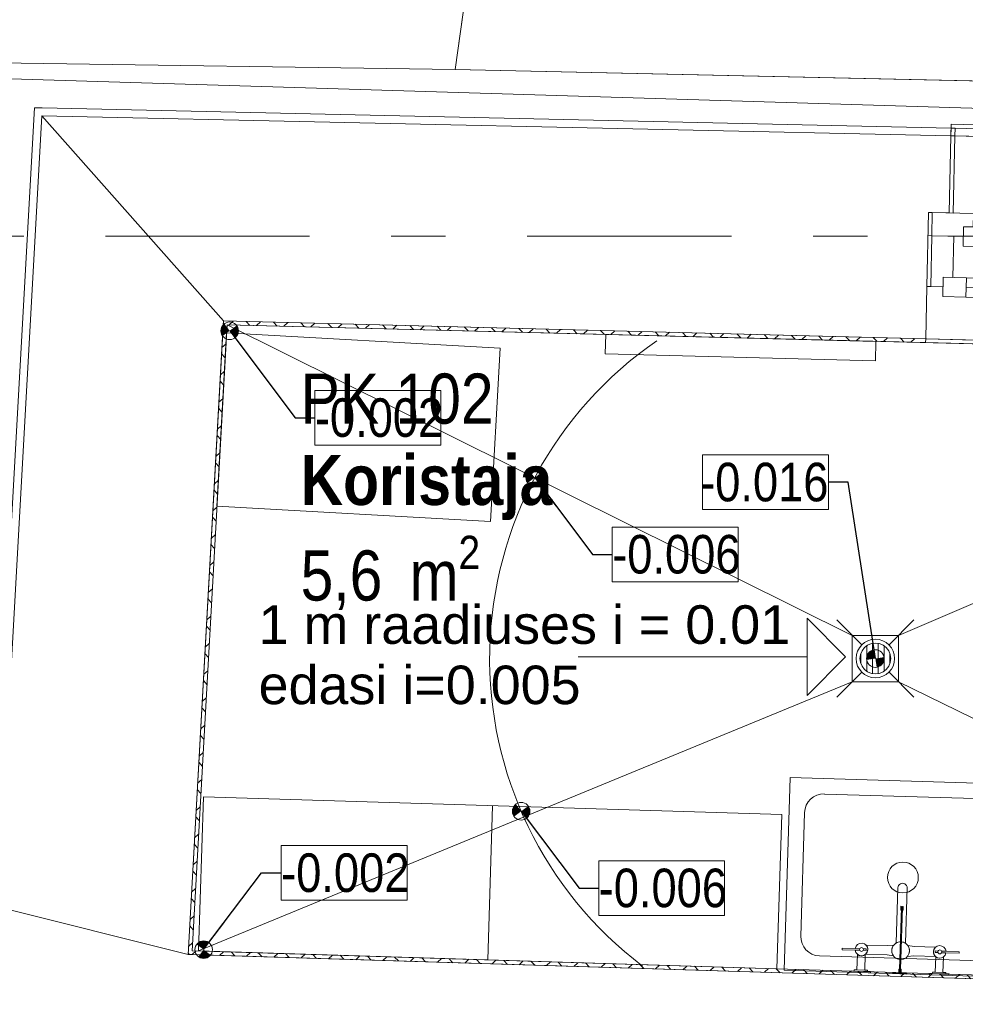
# Model space of a CAD drawing. Header units: millimetres. Extents: x 74467 to 235410, y -65 to 114857.
# Tile 143 of 256: x 111895 to 114346, y 65744 to 68297. Entities that reach past the tile are written whole.
import ezdxf
from ezdxf.enums import TextEntityAlignment as Align

# ---------------------------------------------------------------- set-up
doc = ezdxf.new("R2010")
doc.units = ezdxf.units.MM
doc.header["$MEASUREMENT"] = 0
for name, pattern in [('Katkend', [423.333333, 211.666667, -211.666667]), ('Katkend topelt', [1093.611073, 529.166651, -211.666656, 141.111112, -211.666656]), ('Wipeout_Contour', [1000, 0, -1000])]:
    doc.linetypes.add(name, pattern=pattern)
for name, color, linetype in [('00 Kunstikonkursi LÜ jaoks asendi 2D', 7, 'Continuous'), ('00 Teljed.AR', 7, 'Continuous'), ('1232 Välisseinad.AR', 7, 'Continuous'), ('1232 Välisseinad.VANA', 7, 'Continuous'), ('1235 Vahelaed.VANA', 7, 'Continuous'), ('1311 Siseseinad.VANA', 7, 'Continuous'), ('1326 Seinapinnad.SA', 7, 'Continuous'), ('1330 Sisustus.SA', 7, 'Continuous'), ('1336 Sanitaartehnika.SA', 7, 'Continuous'), ('1340 Kaldejooned.AR', 7, 'Continuous'), ('1340 Põranda trapp.AR', 7, 'Continuous'), ('9350 Netopind.VANA', 7, 'Continuous'), ('Aken', 7, 'Continuous'), ('Ruumi tekst', 7, 'Continuous')]:
    doc.layers.add(name, color=color, linetype=linetype)
doc.styles.add('GENERATED_STYLE_2', font='txt', dxfattribs={"width": 0.84})
doc.styles.add('GENERATED_STYLE_3', font='txt')
doc.styles.add('GENERATED_STYLE_4', font='txt', dxfattribs={"width": 0.84})
doc.dimstyles.new('GENERATED_STYLE__6', dxfattribs={"dimtxt": 0.18, "dimasz": 91.2, "dimexe": 0.18, "dimexo": 0.0625, "dimgap": 0, "dimtad": 0, "dimtih": 1, "dimtoh": 1, "dimdec": 4, "dimzin": 0, "dimdsep": 46, "dimcen": 0.09, "dimadec": 0, "dimazin": 0, "dimtfac": 1, "dimtdec": 4, "dimtmove": 0, "dimatfit": 3, "dimldrblk": 'ARROWHEAD_12', "dimfxl": 0, "dimtolj": 1, "dimtzin": 0, "dimarcsym": 0})
pattern_1 = [(0, (0, 0), (0, 173.20508), [0, -100]), (0, (50, 86.6), (0, 173.20508), [0, -100])]
pattern_2 = [(223.531314, (0, 0), (-34.437545, 36.249903), []), (313.531314, (0, 0), (36.249903, 34.437545), [])]
pattern_3 = [(311.799586, (0, 0), (37.27404, 33.326354), []), (41.799586, (0, 0), (-33.326354, 37.27404), [])]

# ---------------------------------------------------------------- blocks, each defined once
blk = doc.blocks.new('Slab_38_1', base_point=(112423.1, 67516.3))
at = {"color": 254, "linetype": 'Wipeout_Contour', "lineweight": 0, "ltscale": 1063825.287622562}
blk.add_wipeout([(112423.1, 67516.3), (112331.2, 65873.4), (115831.9, 65765.2), (115841, 66211.8), (116111, 66206.3), (116131.4, 67206.1), (115861.1, 67212.1), (115865.9, 67428.1)], dxfattribs=at).dxf.layer = '1235 Vahelaed.VANA'
at = {"layer": '1235 Vahelaed.VANA', "color": 7, "linetype": 'Continuous', "lineweight": 13, "flags": 128}
for points in [[(116111, 66206.3), (115841, 66211.8), (115831.9, 65765.2), (112331.2, 65873.4), (112423.1, 67516.3)], [(112423.1, 67516.3), (115865.9, 67428.1), (115861.1, 67212.1), (116131.4, 67206.1)]]:
    blk.add_lwpolyline(points, dxfattribs=at)
blk = doc.blocks.new('Koristaja_PK 102_51_1', base_point=(112523, 67419.7))
at = {"layer": '9350 Netopind.VANA', "color": 7, "linetype": 'Continuous', "lineweight": 13, "flags": 128}
blk.add_lwpolyline([(112432.5, 67506.1), (112341.8, 65883.1), (115822.1, 65775.5), (115855.7, 67418.3)], close=True, dxfattribs=at)
at = {"layer": 'Ruumi tekst', "color": 7, "lineweight": 13, "char_height": 130, "attachment_point": 1}
for s, insert, style in [('\\A1;{\\pql;\\pt0,4600;\\fArial|b0|i0|c0|p34;PK 102\\fArial|b0|i0|c0|p34;\\A1{\\H.66x;\\S^  ;}\\fArial|b0|i0|c0|p34;\\fArial|b0|i0|c0|p34;\\A1{\\H.66x;\\S^  ;}}', (112623, 67379.6), 'GENERATED_STYLE_4'), ('\\A1;{\\pql;\\pt0,500;\\fArial|b1|i0|c0|p34;Koristaja\\fArial|b1|i0|c0|p34;\\A1{\\H.66x;\\S^  ;}\\fArial|b1|i0|c0|p34;\\fArial|b1|i0|c0|p34;\\A1{\\H.66x;\\S^  ;}}', (112623, 67168.8), 'GENERATED_STYLE_2'), ('\\A1;{\\pql;\\pt0,4600;\\fArial|b0|i0|c0|p34;5,6\\fArial|b0|i0|c0|p34;\\A1{\\H.66x;\\S^  ;}\\fArial|b0|i0|c0|p34; m\\fArial|b0|i0|c0|p34;\\A1{\\H.66x;\\S2^  ;}}', (112623, 66959), 'GENERATED_STYLE_4')]:
    blk.add_mtext(s, dxfattribs=dict(at, insert=insert, style=style))
blk = doc.blocks.new('Slab_349_1', base_point=(112431.3, 67484.8))
at = {"layer": '1330 Sisustus.SA', "color": 253, "linetype": 'Continuous', "lineweight": 13, "true_color": 0xa5a6a4, "flags": 128}
blk.add_lwpolyline([(112431.3, 67484.8), (112406.2, 67035.5), (113115.1, 66995.9), (113140.2, 67445.2)], close=True, dxfattribs=at)
blk = doc.blocks.new('Slab_351_1', base_point=(113412.7, 67430.8))
at = {"layer": '1330 Sisustus.SA', "color": 253, "linetype": 'Continuous', "lineweight": 13, "true_color": 0xa5a6a4, "flags": 128}
blk.add_lwpolyline([(113412.7, 67430.8), (114113.1, 67412.9), (114114.4, 67463), (113414, 67480.9)], close=True, dxfattribs=at)
blk = doc.blocks.new('Opening_78_1')
at = {"color": 254, "linetype": 'Wipeout_Contour', "lineweight": 0, "ltscale": 533799.001326}
blk.add_wipeout([(114309.2, 67996), (115346.6, 67973.1), (115347, 67993.1), (114309.7, 68016)], dxfattribs=at).dxf.layer = '1232 Välisseinad.AR'
at = {"layer": '1232 Välisseinad.AR', "color": 7, "linetype": 'Continuous', "lineweight": 15, "flags": 128}
for points in [[(114309.7, 68016), (114309.2, 67996)], [(115346.6, 67973.1), (115347, 67993.1)]]:
    blk.add_lwpolyline(points, dxfattribs=at)
at = {"layer": '1232 Välisseinad.AR', "color": 7, "linetype": 'Continuous', "lineweight": 13, "flags": 128}
for points in [[(115347, 67993.1), (114309.7, 68016)], [(114309.2, 67996), (115346.6, 67973.1)]]:
    blk.add_lwpolyline(points, dxfattribs=at)
blk = doc.blocks.new('Opening_119_1')
at = {"color": 254, "linetype": 'Wipeout_Contour', "lineweight": 0, "ltscale": 532663.384333}
blk.add_wipeout([(114243.3, 67459.7), (115395.8, 67430.1), (115396.1, 67440.1), (114243.6, 67469.7)], dxfattribs=at).dxf.layer = '1326 Seinapinnad.SA'
at = {"layer": '1326 Seinapinnad.SA', "color": 7, "linetype": 'Continuous', "lineweight": 15, "flags": 128}
for points in [[(114243.6, 67469.7), (114243.3, 67459.7)], [(115395.8, 67430.1), (115396.1, 67440.1)]]:
    blk.add_lwpolyline(points, dxfattribs=at)
at = {"layer": '1326 Seinapinnad.SA', "color": 7, "linetype": 'Continuous', "lineweight": 13, "flags": 128}
for points in [[(114243.3, 67459.7), (115395.8, 67430.1)], [(115396.1, 67440.1), (114243.6, 67469.7)]]:
    blk.add_lwpolyline(points, dxfattribs=at)
blk = doc.blocks.new('Wall_688_1', base_point=(111952, 68048.1))
at = {"layer": '1232 Välisseinad.VANA', "color": 7, "linetype": 'Continuous', "lineweight": 15, "flags": 128}
for points in [[(111952, 68048.1), (111837.4, 65997.3)], [(112423.1, 67516.3), (111952, 68048.1)], [(112331.2, 65873.4), (112423.1, 67516.3)], [(111837.4, 65997.3), (112331.2, 65873.4)]]:
    blk.add_lwpolyline(points, dxfattribs=at)
blk = doc.blocks.new('Wall_695_1', base_point=(111808.2, 65474.8))
at = {"layer": '1311 Siseseinad.VANA', "color": 7, "linetype": 'Continuous', "lineweight": 15, "flags": 128}
for points in [[(111837.4, 65997.3), (111808.2, 65474.8)], [(112331.2, 65873.4), (111837.4, 65997.3)], [(115831.9, 65765.2), (112331.2, 65873.4)], [(115852.5, 65732.1), (115831.9, 65765.2)], [(115852.5, 65352.7), (115852.5, 65732.1)], [(111808.2, 65474.8), (115852.5, 65352.7)]]:
    blk.add_lwpolyline(points, dxfattribs=at)
blk = doc.blocks.new('Wall_718_1', base_point=(111837.4, 65997.3))
at = {"layer": '1232 Välisseinad.AR', "linetype": 'Continuous', "lineweight": 13, "true_color": 0x8c8d8c}
h = blk.add_hatch(dxfattribs=at)
h.set_pattern_fill('Krohv_0001', color=252, style=0, pattern_type=2)
h.set_pattern_definition(pattern_1)
h.paths.add_polyline_path([(111932, 68048.6), (111952, 68048.1), (111933.2, 68068.5)])
h = blk.add_hatch(dxfattribs=at)
h.set_pattern_fill('Krohv_0001', color=252, style=0, pattern_type=2)
h.set_pattern_definition(pattern_1)
h.paths.add_polyline_path([(111933.2, 68068.5), (111952, 68048.1), (111953.2, 68068.1)])
h = blk.add_hatch(dxfattribs=at)
h.set_pattern_fill('Krohv_0001', color=252, style=0, pattern_type=2)
h.set_pattern_definition(pattern_1)
h.paths.add_polyline_path([(111838.5, 66017.3), (111952, 68048.1), (111932, 68048.6), (111818.5, 66017.4)])
h = blk.add_hatch(dxfattribs=at)
h.set_pattern_fill('Krohv_0001', color=252, style=0, pattern_type=2)
h.set_pattern_definition(pattern_1)
h.paths.add_polyline_path([(111817.4, 65997.5), (111837.4, 65997.3), (111818.5, 66017.4)])
h = blk.add_hatch(dxfattribs=at)
h.set_pattern_fill('Krohv_0001', color=252, style=0, pattern_type=2)
h.set_pattern_definition(pattern_1)
h.paths.add_polyline_path([(111838.5, 66017.3), (111818.5, 66017.4), (111837.4, 65997.3)])
at = {"layer": '1232 Välisseinad.AR', "color": 7, "linetype": 'Continuous', "lineweight": 15, "flags": 128}
for points in [[(111933.2, 68068.5), (111818.5, 66017.4)], [(111837.4, 65997.3), (111952, 68048.1)]]:
    blk.add_lwpolyline(points, dxfattribs=at)
at = {"layer": '1232 Välisseinad.AR', "color": 7, "linetype": 'Continuous', "lineweight": 13, "flags": 128}
for points in [[(111933.2, 68068.5), (111953.2, 68068.1)], [(111837.4, 65997.3), (111817.4, 65997.5)]]:
    blk.add_lwpolyline(points, dxfattribs=at)
blk = doc.blocks.new('Wall_719_1', base_point=(111952, 68048.1))
at = {"layer": '1232 Välisseinad.AR', "linetype": 'Continuous', "lineweight": 13, "true_color": 0x8c8d8c}
h = blk.add_hatch(dxfattribs=at)
h.set_pattern_fill('Krohv_0001', color=252, style=0, pattern_type=2)
h.set_pattern_definition(pattern_1)
h.paths.add_polyline_path([(111952, 68048.1), (114309.2, 67996), (114309.7, 68016), (111953.2, 68068.1)])
at = {"layer": '1232 Välisseinad.AR', "color": 7, "linetype": 'Continuous', "lineweight": 15, "flags": 128}
for points in [[(114309.7, 68016), (111953.2, 68068.1)], [(111952, 68048.1), (114309.2, 67996)]]:
    blk.add_lwpolyline(points, dxfattribs=at)
blk = doc.blocks.new('Wall_847_1', base_point=(115865.9, 67428.1))
at = {"layer": '1326 Seinapinnad.SA', "linetype": 'Continuous', "lineweight": 13}
h = blk.add_hatch(dxfattribs=at)
h.set_pattern_fill('Grid_5x5_Diagonaal_0001', color=5, style=0, pattern_type=2)
h.set_pattern_definition(pattern_2)
h.paths.add_polyline_path([(112422.5, 67506.3), (112432.5, 67506.1), (112423.1, 67516.3)])
h = blk.add_hatch(dxfattribs=at)
h.set_pattern_fill('Grid_5x5_Diagonaal_0001', color=5, style=0, pattern_type=2)
h.set_pattern_definition(pattern_2)
h.paths.add_polyline_path([(112423.4, 67516.3), (112423.1, 67516.3), (112423.4, 67516)])
h = blk.add_hatch(dxfattribs=at)
h.set_pattern_fill('Grid_5x5_Diagonaal_0001', color=5, style=0, pattern_type=2)
h.set_pattern_definition(pattern_2)
h.paths.add_polyline_path([(112423.4, 67516), (112432.5, 67506.1), (112433.1, 67516.1), (112423.4, 67516.3)])
h = blk.add_hatch(dxfattribs=at)
h.set_pattern_fill('Grid_5x5_Diagonaal_0001', color=5, style=0, pattern_type=2)
h.set_pattern_definition(pattern_2)
h.paths.add_polyline_path([(112433.1, 67516.1), (112432.5, 67506.1), (114243.3, 67459.7), (114243.6, 67469.7)])
h = blk.add_hatch(dxfattribs=at)
h.set_pattern_fill('Grid_5x5_Diagonaal_0001', color=5, style=0, pattern_type=2)
h.set_pattern_definition(pattern_2)
h.paths.add_polyline_path([(115396.1, 67440.1), (115395.8, 67430.1), (115855.7, 67418.3), (115855.9, 67428.3)])
at = {"layer": '1326 Seinapinnad.SA', "color": 7, "linetype": 'Continuous', "lineweight": 15, "flags": 128}
for points in [[(112423.1, 67516.3), (112422.5, 67506.3)], [(114243.6, 67469.7), (112423.1, 67516.3)], [(112432.5, 67506.1), (114243.3, 67459.7)], [(115395.8, 67430.1), (115855.7, 67418.3)], [(115855.9, 67428.3), (115396.1, 67440.1)]]:
    blk.add_lwpolyline(points, dxfattribs=at)
blk = doc.blocks.new('Wall_848_1', base_point=(112423.1, 67516.3))
at = {"layer": '1326 Seinapinnad.SA', "linetype": 'Continuous', "lineweight": 13}
h = blk.add_hatch(dxfattribs=at)
h.set_pattern_fill('Grid_5x5_Diagonaal_0001', color=5, style=0, pattern_type=2)
h.set_pattern_definition(pattern_3)
h.paths.add_polyline_path([(112341.8, 65883.1), (112432.5, 67506.1), (112422.5, 67506.3), (112331.8, 65883.4)])
h = blk.add_hatch(dxfattribs=at)
h.set_pattern_fill('Grid_5x5_Diagonaal_0001', color=5, style=0, pattern_type=2)
h.set_pattern_definition(pattern_3)
h.paths.add_polyline_path([(112331.8, 65883.4), (112331.2, 65873.4), (112341.8, 65883.1)])
h = blk.add_hatch(dxfattribs=at)
h.set_pattern_fill('Grid_5x5_Diagonaal_0001', color=5, style=0, pattern_type=2)
h.set_pattern_definition(pattern_3)
h.paths.add_polyline_path([(112341.8, 65883.1), (112331.2, 65873.4), (112341.2, 65873.1)])
at = {"layer": '1326 Seinapinnad.SA', "color": 7, "linetype": 'Continuous', "lineweight": 15, "flags": 128}
for points in [[(112422.5, 67506.3), (112331.2, 65873.4)], [(112341.8, 65883.1), (112432.5, 67506.1)], [(112331.2, 65873.4), (112341.2, 65873.1)]]:
    blk.add_lwpolyline(points, dxfattribs=at)
blk = doc.blocks.new('Wall_849_1', base_point=(112331.2, 65873.4))
at = {"layer": '1326 Seinapinnad.SA', "linetype": 'Continuous', "lineweight": 13}
h = blk.add_hatch(dxfattribs=at)
h.set_pattern_fill('Grid_5x5_Diagonaal_0001', color=5, style=0, pattern_type=2)
h.set_pattern_definition([(43.229852, (0, 0), (-34.246341, 36.430593), []), (133.229852, (0, 0), (36.430593, 34.246341), [])])
h.paths.add_polyline_path([(115822.1, 65775.5), (112341.8, 65883.1), (112341.2, 65873.1), (115821.9, 65765.5)])
at = {"layer": '1326 Seinapinnad.SA', "color": 7, "linetype": 'Continuous', "lineweight": 15, "flags": 128}
for points in [[(112341.2, 65873.1), (115821.9, 65765.5)], [(115822.1, 65775.5), (112341.8, 65883.1)]]:
    blk.add_lwpolyline(points, dxfattribs=at)
blk = doc.blocks.new('Double Sash Historic Window 24_2')
at = {"layer": 'Aken', "color": 7, "linetype": 'Continuous', "lineweight": 13}
for p, q in [((575, 139.8), (-575, 135.7)), ((-423, -107), (-60, -107)), ((60, -107), (423, -107)), ((-511, -192), (-521, -192)), ((-521, -192), (-521, -392)), ((-511, -392), (-511, -192)), ((0, -192), (-458, -192)), ((458, -192), (0, -192)), ((521, -192), (511, -192)), ((511, -192), (511, -392)), ((521, -392), (521, -192)), ((-521.1, -392), (-521.1, -422)), ((-521, -392), (-511, -392)), ((-511, -392), (-521, -392)), ((-521, -392), (-521, -412)), ((-511, -412), (-511, -392)), ((511, -392), (521, -392)), ((521, -392), (511, -392)), ((511, -392), (511, -412)), ((521, -412), (521, -392)), ((521.1, -422), (521.1, -392)), ((-521.1, -422), (521.1, -422)), ((-521, -412), (-511, -412)), ((511, -412), (521, -412))]:
    blk.add_line(p, q, dxfattribs=at)
at = {"layer": 'Aken', "color": 7, "linetype": 'Continuous', "lineweight": 15}
for p, q in [((-575, 135.7), (-575, 0)), ((575, 0), (575, 139.8)), ((-575, 0), (-575, -192)), ((-575, 0), (-565, 0)), ((-575, -192), (-575, 0)), ((-565, 0), (-533, 0)), ((-565, -132), (-565, 0)), ((-533, 25), (-473, 25)), ((-533, -25), (-533, 25)), ((-533, 0), (-533, -25)), ((-473, 25), (-473, -25)), ((-473, 25), (-60, 25)), ((-473, 0), (-60, 0)), ((-60, -25), (-60, 25)), ((-60, 25), (0, 25)), ((0, 25), (0, -25)), ((0, 25), (60, 25)), ((0, -25), (0, 25)), ((60, 25), (60, -25)), ((60, 25), (473, 25)), ((60, 0), (473, 0)), ((473, -25), (473, 25)), ((473, 25), (533, 25)), ((533, 25), (533, -25)), ((533, -25), (533, 0)), ((533, 0), (565, 0)), ((565, 0), (575, 0)), ((565, -132), (565, 0)), ((575, -192), (575, 0)), ((575, -192), (575, 0)), ((-533, -25), (-508, -25)), ((-473, -25), (-533, -25)), ((-508, -25), (-508, -132)), ((-60, -25), (-473, -25)), ((0, -25), (-60, -25)), ((60, -25), (0, -25)), ((473, -25), (60, -25)), ((533, -25), (473, -25)), ((508, -132), (508, -25)), ((508, -25), (533, -25)), ((-483, -107), (-423, -107)), ((-483, -157), (-483, -107)), ((-423, -107), (-423, -157)), ((-423, -107), (-60, -107)), ((-60, -157), (-60, -107)), ((-60, -107), (0, -107)), ((0, -107), (0, -157)), ((0, -107), (60, -107)), ((0, -157), (0, -107)), ((60, -107), (60, -157)), ((60, -107), (423, -107)), ((423, -157), (423, -107)), ((423, -107), (483, -107)), ((483, -107), (483, -157)), ((-565, -132), (-575, -132)), ((-575, -132), (-565, -132)), ((-508, -132), (-565, -132)), ((-565, -132), (-483, -132)), ((-565, -192), (-565, -132)), ((-483, -132), (-483, -157)), ((-423, -132), (-60, -132)), ((60, -132), (423, -132)), ((483, -157), (483, -132)), ((483, -132), (565, -132)), ((565, -132), (508, -132)), ((575, -132), (565, -132)), ((565, -132), (575, -132)), ((565, -192), (565, -132)), ((-483, -157), (-458, -157)), ((-423, -157), (-483, -157)), ((-458, -157), (-458, -192)), ((-60, -157), (-423, -157)), ((0, -157), (-60, -157)), ((60, -157), (0, -157)), ((423, -157), (60, -157)), ((483, -157), (423, -157)), ((458, -192), (458, -157)), ((458, -157), (483, -157)), ((-565, -192), (-575, -192)), ((-521, -192), (-575, -192)), ((-458, -192), (-565, -192)), ((-521, -192), (-521, -392)), ((-521, -392), (-521, -192)), ((565, -192), (458, -192)), ((521, -392), (521, -192)), ((521, -192), (575, -192)), ((521, -392), (521, -192)), ((575, -192), (565, -192))]:
    blk.add_line(p, q, dxfattribs=at)
at = {"layer": 'Aken', "color": 7, "linetype": 'Katkend', "lineweight": 13}
blk.add_line((-521, -392), (521, -392), dxfattribs=at)
blk = doc.blocks.new('Wall_870_1', base_point=(121462.5, 67838))
at = {"layer": '1232 Välisseinad.VANA', "color": 7, "linetype": 'Continuous', "lineweight": 15}
for p, q in [((114304.8, 67796.1), (114309.2, 67996)), ((114309.2, 67996), (114309.1, 67996.1)), ((114246.6, 67605.3), (114250.8, 67797.3)), ((114243.6, 67469.7), (114246.6, 67605.3))]:
    blk.add_line(p, q, dxfattribs=at)
at = {"layer": '1232 Välisseinad.VANA', "color": 7, "linetype": 'Continuous', "lineweight": 15, "flags": 128}
for points in [[(114309.2, 67996), (111952, 68048.1)], [(111952, 68048.1), (112423.1, 67516.3)], [(112423.1, 67516.3), (114243.6, 67469.7)]]:
    blk.add_lwpolyline(points, dxfattribs=at)
at = {"layer": 'Aken', "color": 7, "linetype": 'Continuous', "lineweight": 13, "xscale": -0.9999999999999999, "zscale": 1000, "rotation": 178.7345302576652}
blk.add_blockref('Double Sash Historic Window 24_2', (114821.4, 67592.6), dxfattribs=at)
blk = doc.blocks.new('Bookshelf 02 24[704]_1', base_point=(113870.3, 66236))
at = {"layer": '1330 Sisustus.SA', "color": 253, "linetype": 'Continuous', "lineweight": 13, "true_color": 0xa5a6a4}
blk.add_line((113120.6, 66259.2), (113108.3, 65859.4), dxfattribs=at)
at = {"layer": '1330 Sisustus.SA', "color": 253, "linetype": 'Continuous', "lineweight": 13, "true_color": 0xa5a6a4, "flags": 128}
blk.add_lwpolyline([(113870.3, 66236), (112371, 66282.3), (112358.6, 65882.5), (113857.9, 65836.2)], close=True, dxfattribs=at)
blk = doc.blocks.new('Floor Drain Symbol 24')
at = {"layer": '1340 Põranda trapp.AR', "color": 7, "linetype": 'Continuous', "lineweight": 13}
for p, q in [((64.6, 135.4), (0, 200)), ((135.4, 135.4), (200, 200)), ((64.6, 64.6), (0, 0)), ((135.4, 64.6), (200, 0))]:
    blk.add_line(p, q, dxfattribs=at)
at = {"layer": '1340 Põranda trapp.AR', "color": 7, "linetype": 'Continuous', "lineweight": 13, "flags": 128}
blk.add_lwpolyline([(150, 100, 1), (50, 100, 1)], format="xyb", close=True, dxfattribs=at)
blk = doc.blocks.new('Mop Sink 24[705]_1', base_point=(114176.8, 65823.3))
at = {"layer": '1336 Sanitaartehnika.SA', "color": 253, "linetype": 'Continuous', "lineweight": 13, "true_color": 0xa5a6a4}
for p, q in [((113981.1, 66289.5), (114400.9, 66276.6)), ((113919.7, 65921.2), (113929.5, 66241.1)), ((114449.3, 66225), (114439.4, 65905.2)), ((114181.1, 65995.3), (114176.9, 65860.3)), ((114178.9, 65988.3), (114179.2, 65998.3)), ((114178.9, 65860.2), (114183.1, 65995.2)), ((114179.2, 65998.3), (114181.2, 65998.2)), ((114181.2, 65998.2), (114181.1, 65995.3)), ((114183.1, 65996.7), (114181.1, 65996.7)), ((114183.2, 65998.1), (114183.1, 65995.2)), ((114185.2, 65998.1), (114183.2, 65998.1)), ((114184.9, 65988.1), (114185.2, 65998.1)), ((114180.9, 65988.2), (114178.9, 65988.3)), ((114182.9, 65988.2), (114184.9, 65988.1)), ((114061, 65888.9), (114072.6, 65888.5)), ((114081.8, 65888.2), (114089.2, 65888)), ((114089.2, 65888), (114089.1, 65884)), ((114387.9, 65856.8), (113968.1, 65869.7)), ((114060.9, 65884.9), (114072.5, 65884.5)), ((114081.7, 65884.2), (114089.1, 65884)), ((114268.1, 65882.5), (114268, 65878.5)), ((114275.4, 65878.2), (114268, 65878.5)), ((114275.5, 65882.2), (114268.1, 65882.5)), ((114296.2, 65877.6), (114284.6, 65878)), ((114296.3, 65881.6), (114284.7, 65882)), ((114092.9, 65829.4), (114057.9, 65830.4)), ((114065.5, 65833.7), (114085.5, 65833.1)), ((114173.8, 65825.4), (114179.8, 65825.2)), ((114176.1, 65835.3), (114175.8, 65825.3)), ((114177.9, 65826.7), (114175.9, 65826.8)), ((114178.1, 65833.8), (114176.1, 65833.8)), ((114178.1, 65835.2), (114177.8, 65825.2)), ((114260.8, 65824.2), (114295.8, 65823.1)), ((114288.4, 65826.8), (114268.4, 65827.4))]:
    blk.add_line(p, q, dxfattribs=at)
at = {"layer": '1336 Sanitaartehnika.SA', "color": 253, "linetype": 'Continuous', "lineweight": 13, "true_color": 0xa5a6a4, "flags": 128}
blk.add_lwpolyline([(114492.1, 66313.8), (113892.3, 66332.3), (113876.9, 65832.5), (114476.6, 65814)], close=True, dxfattribs=at)
for points in [[(114178.9, 65860.2, 0.74036), (114191.2, 65902.5), (114195.6, 66045.8, 1), (114171.6, 66046.5), (114167.2, 65903.2, 0.74036), (114176.9, 65860.3), (114176.1, 65835.3), (114174.1, 65835.3), (114173.8, 65825.4), (114158.8, 65825.8), (114158.8, 65823.8), (114194.7, 65822.7), (114194.8, 65824.7), (114179.8, 65825.2), (114180.1, 65835.2), (114178.1, 65835.2)], [(114027.2, 65889.9), (114061, 65888.9, -16.238418), (114060.9, 65884.9), (114027.1, 65885.9)], [(114144, 65896.3), (114161, 65898, 0.347436), (114160.1, 65869.5), (114143.3, 65872.3), (114087.8, 65874, 0.439057), (114088.6, 65898)], [(114214, 65894.1), (114197.1, 65896.9, -0.347436), (114196.2, 65868.4), (114213.2, 65870.2), (114268.7, 65868.4, -0.439057), (114269.4, 65892.4)], [(114330.1, 65880.6), (114296.3, 65881.6, 16.238418), (114296.2, 65877.6), (114330, 65876.6)], [(114050.3, 65827.2), (114050.4, 65830.7), (114057.9, 65830.4), (114058, 65833.9), (114065.5, 65833.7), (114066.8, 65873.8, 0.342794), (114086.8, 65873.2), (114085.5, 65833.1), (114093, 65832.9), (114092.9, 65829.4), (114100.4, 65829.1), (114100.3, 65825.6)], [(114303.2, 65819.4), (114303.3, 65822.9), (114295.8, 65823.1), (114295.9, 65826.6), (114288.4, 65826.8), (114289.7, 65866.9, -0.342794), (114269.7, 65867.5), (114268.4, 65827.4), (114260.9, 65827.7), (114260.8, 65824.2), (114253.3, 65824.4), (114253.2, 65820.9)]]:
    blk.add_lwpolyline(points, format="xyb", close=True, dxfattribs=at)
at = {"layer": '1336 Sanitaartehnika.SA', "color": 253, "linetype": 'Continuous', "lineweight": 13, "true_color": 0xa5a6a4}
for centre, radius in [((114184.5, 66073.1), 40), ((114077.2, 65886.4), 5), ((114280.1, 65880.1), 5)]:
    blk.add_circle(centre, radius, dxfattribs=at)
for centre, radius, start, end in [((113979.5, 66239.6), 50, 88.2299, 178.2299), ((114399.3, 66226.6), 50, 358.2299, 88.2299), ((113969.6, 65919.7), 50, 178.2299, 268.2299), ((114178.6, 65883.2), 23, 90.7218, 119.6788), ((114178.6, 65883.2), 23, 56.7809, 85.7379), ((114389.4, 65906.7), 50, 268.2299, 358.2299)]:
    blk.add_arc(centre, radius, start, end, dxfattribs=at)
blk = doc.blocks.new('Rectangular Floor Drain 24')
at = {"layer": '1340 Põranda trapp.AR', "color": 7, "linetype": 'Continuous', "lineweight": 13}
for p, q in [((-60, 60), (-60, -60)), ((60, 60), (-60, 60)), ((60, -60), (60, 60)), ((-34.6, 20), (-28.3, 28.3)), ((-28.3, 28.3), (-20, 34.6)), ((-20, 34.6), (-10.4, 38.6)), ((13.1, 37.5), (-13.1, 37.5)), ((-10.4, 38.6), (0, 40)), ((0, 40), (10.4, 38.6)), ((10.4, 38.6), (20, 34.6)), ((20, 34.6), (28.3, 28.3)), ((28.3, 28.3), (34.6, 20)), ((-40, 0), (-38.6, 10.4)), ((-38.6, -10.4), (-40, 0)), ((39, 7.5), (-39, 7.5)), ((-38.6, 10.4), (-34.6, 20)), ((-32.7, 22.5), (32.7, 22.5)), ((34.6, 20), (38.6, 10.4)), ((38.6, 10.4), (40, 0)), ((40, 0), (38.6, -10.4)), ((-39, -7.5), (39, -7.5)), ((-34.6, -20), (-38.6, -10.4)), ((-28.3, -28.3), (-34.6, -20)), ((32.7, -22.5), (-32.7, -22.5)), ((34.6, -20), (28.3, -28.3)), ((38.6, -10.4), (34.6, -20)), ((-20, -34.6), (-28.3, -28.3)), ((-10.4, -38.6), (-20, -34.6)), ((-13.1, -37.5), (13.1, -37.5)), ((0, -40), (-10.4, -38.6)), ((10.4, -38.6), (0, -40)), ((20, -34.6), (10.4, -38.6)), ((28.3, -28.3), (20, -34.6)), ((-60, -60), (60, -60))]:
    blk.add_line(p, q, dxfattribs=at)
blk = doc.blocks.new('ARROWHEAD_12')
at = {"color": 0, "linetype": 'Continuous', "lineweight": 0}
blk.add_line((0, 0), (-1, 0), dxfattribs=at)
at = {"color": 0, "linetype": 'Continuous', "lineweight": 0, "const_width": 0.25, "flags": 128}
for points in [[(-0.125, 0, 0.414214), (0, -0.125)], [(0.125, 0, 0.414214), (0, 0.125)]]:
    blk.add_lwpolyline(points, format="xyb", dxfattribs=at)
at = {"color": 0, "linetype": 'Continuous', "lineweight": 0}
blk.add_circle((0, 0), 0.25, dxfattribs=at)
blk = doc.blocks.new('Standard grid marker_7')
at = {"layer": '00 Teljed.AR', "color": 252, "linetype": 'Katkend topelt', "lineweight": 13, "true_color": 0x8c8d8c}
blk.add_line((1179.4, 0), (38064.5, 0), dxfattribs=at)
at = {"layer": '00 Teljed.AR', "color": 252, "lineweight": 13, "true_color": 0x8c8d8c, "style": 'GENERATED_STYLE_3'}
for tag, p in [('AC_MarkerText_1_0', (-200, -191.4)), ('AC_MarkerText_1_1', (39443.9, -191.4))]:
    blk.add_attdef(tag, text='', height=200, rotation=180, dxfattribs=at).set_placement(p, align=Align.TOP_CENTER)
blk = doc.blocks.new('Line_10_1', base_point=(113342.6, 66645))
at = {"layer": '1340 Kaldejooned.AR', "color": 7, "linetype": 'Continuous', "lineweight": 13}
for p, q in [((114036, 66645), (113936, 66745)), ((113936, 66545), (113936, 66745)), ((113342.6, 66645), (113936, 66645)), ((114036, 66645), (113936, 66545))]:
    blk.add_line(p, q, dxfattribs=at)

msp = doc.modelspace()

# ---------------------------------------------------------------- block references
at = {"layer": '00 Teljed.AR', "color": 7, "linetype": 'Continuous', "lineweight": 13, "zscale": 1000, "rotation": 180}
msp.add_blockref('Standard grid marker_7', (144446.7, 67735.9), dxfattribs=at)
at = {"layer": '1235 Vahelaed.VANA', "color": 7, "linetype": 'Continuous', "lineweight": 13}
msp.add_blockref('Slab_38_1', (112423.1, 67516.3), dxfattribs=at)

# ---------------------------------------------------------------- wipeouts: each hides what was drawn before it
at = {"color": 254, "linetype": 'Wipeout_Contour', "lineweight": 0, "ltscale": 1079437.669537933}
msp.add_wipeout([(97704, 70132.8), (98144.5, 70071.1), (100635.8, 87858.8), (121333.8, 84960), (118963.7, 68037.1), (119411.7, 68027.3), (121836.4, 85338.7), (100257, 88361.1)], dxfattribs=at).dxf.layer = '00 Kunstikonkursi LÜ jaoks asendi 2D'

# ---------------------------------------------------------------- next in the draw order: linework, layer by layer
at = {"layer": '1340 Kaldejooned.AR', "color": 7, "linetype": 'Continuous', "lineweight": 13}
for p, q in [((114053.1, 66700.7), (112432.5, 67506.1)), ((114053.1, 66580.7), (112358.6, 65882.5)), ((114173.1, 66580.7), (115831.9, 65765.2))]:
    msp.add_line(p, q, dxfattribs=at)
at = {"layer": '1340 Kaldejooned.AR', "color": 7, "linetype": 'Continuous', "lineweight": 13, "flags": 128}
for points in [[(112659.9, 67336), (112986.5, 67336), (112986.5, 67194.1), (112659.9, 67194.1)], [(113664.9, 67168.9), (113991.5, 67168.9), (113991.5, 67027), (113664.9, 67027)], [(113430.8, 66981.6), (113757.4, 66981.6), (113757.4, 66839.8), (113430.8, 66839.8)], [(112572.5, 66156), (112899.1, 66156), (112899.1, 66014.2), (112572.5, 66014.2)], [(113395.8, 66116.5), (113722.4, 66116.5), (113722.4, 65974.7), (113395.8, 65974.7)]]:
    msp.add_lwpolyline(points, close=True, dxfattribs=at)
at = {"layer": '1340 Kaldejooned.AR', "color": 7, "linetype": 'Continuous', "lineweight": 13}
msp.add_arc((114113.1, 66640.7), 1000, 124.5109, 232.8819, dxfattribs=at)
at = {"layer": '9350 Netopind.VANA', "color": 153, "linetype": 'Continuous', "lineweight": 0, "true_color": 0x7da59c, "flags": 128}
msp.add_lwpolyline([(112432.5, 67506.1), (112341.8, 65883.1), (115822.1, 65775.5), (115855.7, 67418.3)], close=True, dxfattribs=at)

# ---------------------------------------------------------------- next in the draw order: block references
at = {"layer": '1232 Välisseinad.AR', "color": 7, "lineweight": 15}
msp.add_blockref('Wall_718_1', (111837.4, 65997.3), dxfattribs=at)
at = {"layer": '1232 Välisseinad.VANA', "color": 7, "lineweight": 15}
msp.add_blockref('Wall_688_1', (111952, 68048.1), dxfattribs=at)
at = {"layer": '1311 Siseseinad.VANA', "color": 7, "lineweight": 15}
msp.add_blockref('Wall_695_1', (111808.2, 65474.8), dxfattribs=at)
at = {"layer": '1326 Seinapinnad.SA', "color": 7, "lineweight": 15}
for name, p in [('Wall_848_1', (112423.1, 67516.3)), ('Wall_849_1', (112331.2, 65873.4))]:
    msp.add_blockref(name, p, dxfattribs=at)
at = {"layer": '1330 Sisustus.SA', "color": 253, "linetype": 'Continuous', "lineweight": 13, "true_color": 0xa5a6a4}
for name, p in [('Slab_349_1', (112431.3, 67484.8)), ('Slab_351_1', (113412.7, 67430.8)), ('Bookshelf 02 24[704]_1', (113870.3, 66236))]:
    msp.add_blockref(name, p, dxfattribs=at)
at = {"layer": '1336 Sanitaartehnika.SA', "color": 253, "linetype": 'Continuous', "lineweight": 13, "true_color": 0xa5a6a4}
msp.add_blockref('Mop Sink 24[705]_1', (114176.8, 65823.3), dxfattribs=at)
at = {"layer": '1340 Kaldejooned.AR', "color": 7, "linetype": 'Continuous', "lineweight": 13}
msp.add_blockref('Line_10_1', (113342.6, 66645), dxfattribs=at)
at = {"layer": '1340 Põranda trapp.AR', "color": 7, "linetype": 'Continuous', "lineweight": 13, "zscale": 1000, "rotation": 90}
for name, p in [('Floor Drain Symbol 24', (114213.1, 66540.7)), ('Rectangular Floor Drain 24', (114113.1, 66640.7))]:
    msp.add_blockref(name, p, dxfattribs=at)
at = {"layer": '9350 Netopind.VANA', "color": 7, "linetype": 'Continuous', "lineweight": 13}
msp.add_blockref('Koristaja_PK 102_51_1', (112523, 67419.7), dxfattribs=at)

# ---------------------------------------------------------------- next in the draw order: texts
at = {"layer": '1340 Kaldejooned.AR', "color": 7, "linetype": 'Continuous', "lineweight": 13, "char_height": 100, "style": 'GENERATED_STYLE_4'}
for s, insert, attachment_point in [('\\A1;{\\pql;\\fArial|b0|i0|c0|p34;-0.002}', (112659.9, 67264.7), 4), ('\\A1;{\\pqr;\\fArial|b0|i0|c0|p34;-0.0\\fArial|b0|i0|c0|p34;16}', (113991.5, 67097.6), 6), ('\\A1;{\\pql;\\fArial|b0|i0|c0|p34;-0.00\\fArial|b0|i0|c0|p34;6}', (113430.8, 66910.4), 4), ('\\A1;{\\pql;\\fArial|b0|i0|c0|p34;-0.002}', (112572.5, 66084.8), 4), ('\\A1;{\\pql;\\fArial|b0|i0|c0|p34;-0.00\\fArial|b0|i0|c0|p34;6}', (113395.8, 66045.3), 4)]:
    msp.add_mtext(s, dxfattribs=dict(at, insert=insert, attachment_point=attachment_point))
at = {"layer": '1340 Kaldejooned.AR', "color": 7, "linetype": 'Continuous', "lineweight": 13, "insert": (112514, 66649.9), "char_height": 100, "attachment_point": 4, "line_spacing_factor": 0.938074, "style": 'GENERATED_STYLE_3'}
msp.add_mtext('\\A1;{\\pql;\\fArial|b0|i0|c0|p34;1 m raadiuses i = 0.01\\P\\pql;\\fArial|b0|i0|c0|p34;edasi i=0.005}', dxfattribs=at)

# ---------------------------------------------------------------- next in the draw order: leaders
at = {"layer": '1340 Kaldejooned.AR', "color": 7, "linetype": 'Continuous', "lineweight": 13, "annotation_type": 0, "has_hookline": 1}
for points, hookline_direction, text_width in [([(112439.1, 67490.5), (112608.9, 67264.7), (112659.9, 67264.7)], 0, 322.8), ([(113229.9, 67109.8), (113379.9, 66910.4), (113430.8, 66910.4)], 0, 324.2), ([(114113.1, 66640.7), (114042.5, 67097.6), (113991.5, 67097.6)], 1, 324.2), ([(113194.9, 66244.7), (113344.8, 66045.3), (113395.8, 66045.3)], 0, 324.2), ([(112371.6, 65886), (112521.6, 66084.8), (112572.5, 66084.8)], 0, 322.8)]:
    msp.add_leader(points, dimstyle='GENERATED_STYLE__6', dxfattribs=dict(at, hookline_direction=hookline_direction, text_width=text_width))

# ---------------------------------------------------------------- next in the draw order: wipeouts: each hides what was drawn before it
at = {"color": 254, "linetype": 'Wipeout_Contour', "lineweight": 0, "ltscale": 1050311.564171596}
msp.add_wipeout([(113410.7, 70925.4), (110439.6, 71341.5), (110439.6, 71341.3), (110439.6, 71341.3), (110079.6, 68771.4), (110028.5, 68406.6), (111582, 68189), (113024, 68167.7)], dxfattribs=at).dxf.layer = '00 Kunstikonkursi LÜ jaoks asendi 2D'

# ---------------------------------------------------------------- next in the draw order: linework, layer by layer
at = {"layer": '00 Kunstikonkursi LÜ jaoks asendi 2D', "color": 63, "linetype": 'Continuous', "lineweight": 13, "true_color": 0xbcc992}
for p, q in [((113024, 68167.7), (113410.7, 70925.4)), ((111582, 68189), (113024, 68167.7))]:
    msp.add_line(p, q, dxfattribs=at)

# ---------------------------------------------------------------- next in the draw order: wipeouts: each hides what was drawn before it
at = {"color": 254, "linetype": 'Wipeout_Contour', "lineweight": 0, "ltscale": 808526.359558}
msp.add_wipeout([(113411, 70925.4), (113024, 68167.7), (116044.3, 68101.3), (116381.5, 70508.9), (116382, 70508.8), (116382, 70509.2)], dxfattribs=at).dxf.layer = '00 Kunstikonkursi LÜ jaoks asendi 2D'

# ---------------------------------------------------------------- next in the draw order: linework, layer by layer
at = {"layer": '00 Kunstikonkursi LÜ jaoks asendi 2D', "color": 63, "linetype": 'Continuous', "lineweight": 13, "true_color": 0xbcc992}
for p, q in [((113411, 70925.4), (113024, 68167.7)), ((113024, 68167.7), (116044.3, 68101.3))]:
    msp.add_line(p, q, dxfattribs=at)
at = {"layer": '00 Kunstikonkursi LÜ jaoks asendi 2D', "color": 7, "linetype": 'Continuous', "lineweight": 13, "flags": 128}
msp.add_lwpolyline([(113411, 70925.4), (113024, 68167.7), (116044.3, 68101.3), (116381.5, 70508.9), (116382, 70508.8), (116382, 70509.2)], close=True, dxfattribs=at)
msp.add_lwpolyline([(139640.4, 67681.9), (121180.2, 68000.7), (121160.5, 67860.6), (111756.5, 68146.9), (111701.4, 66296.5), (110188.7, 66348.1), (110088, 66347.4), (109886.9, 66335.8), (109686.6, 66314.1), (109487.7, 66282.3), (109290.7, 66240.7), (109095.9, 66189.1), (108904.1, 66127.9), (108846.9, 66106.2), (108774.2, 66071.6), (108633.3, 65993.6), (108497.6, 65907), (108367.6, 65812.1), (108243.7, 65709.3), (108126.4, 65599.1), (108016.3, 65481.7), (107913.6, 65357.7)], dxfattribs=at)

# ---------------------------------------------------------------- next in the draw order: block references
at = {"layer": '1232 Välisseinad.AR', "color": 7, "linetype": 'Continuous', "lineweight": 13}
msp.add_blockref('Opening_78_1', (0, 0), dxfattribs=at)
at = {"layer": '1326 Seinapinnad.SA', "color": 7, "linetype": 'Continuous', "lineweight": 13}
msp.add_blockref('Opening_119_1', (0, 0), dxfattribs=at)

# ---------------------------------------------------------------- next in the draw order: linework, layer by layer
at = {"layer": '1340 Kaldejooned.AR', "color": 7, "linetype": 'Continuous', "lineweight": 13}
msp.add_line((114173.1, 66700.7), (115865.9, 67428.1), dxfattribs=at)

# ---------------------------------------------------------------- next in the draw order: block references
at = {"layer": '1232 Välisseinad.AR', "color": 7, "lineweight": 15}
msp.add_blockref('Wall_719_1', (111952, 68048.1), dxfattribs=at)
at = {"layer": '1232 Välisseinad.VANA', "color": 7, "lineweight": 15}
msp.add_blockref('Wall_870_1', (121462.5, 67838), dxfattribs=at)
at = {"layer": '1326 Seinapinnad.SA', "color": 7, "lineweight": 15}
msp.add_blockref('Wall_847_1', (115865.9, 67428.1), dxfattribs=at)

doc.saveas('drawing.dxf')
